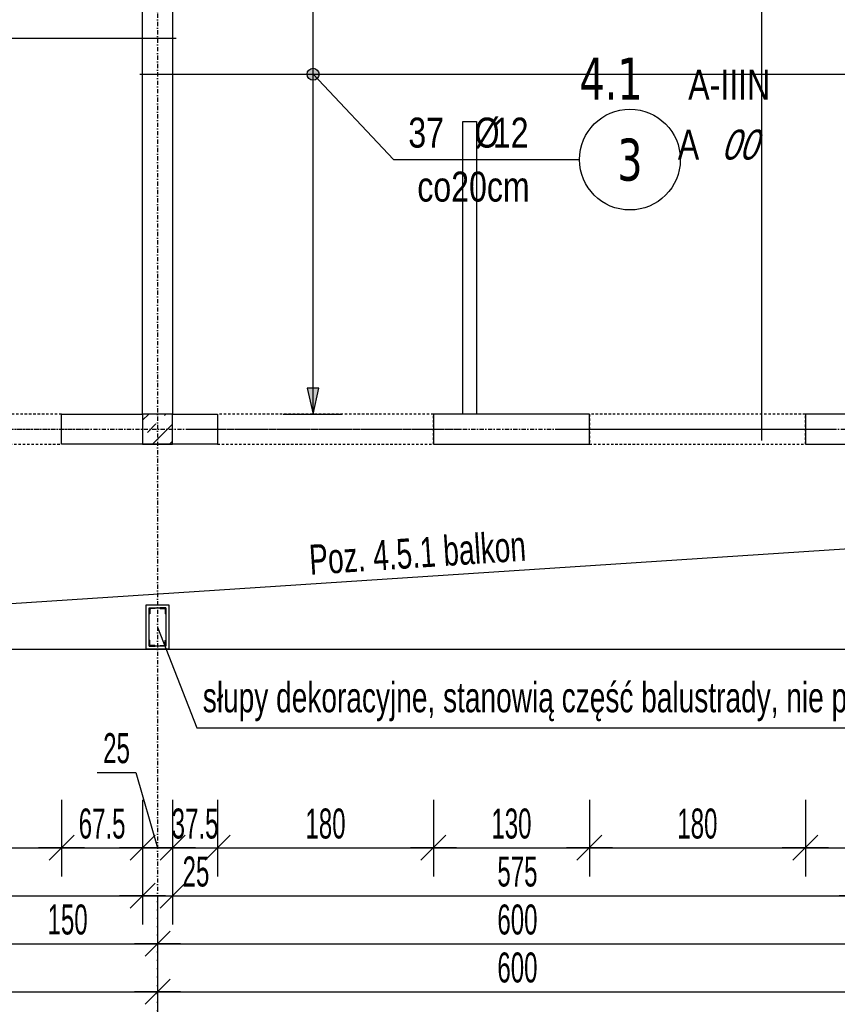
# Model space of a CAD drawing. Header units: millimetres. Extents: x -9392 to -3267, y -12126 to -7155.
# Tile 11 of 31: x -8064 to -7382, y -10458 to -9637. Entities that reach past the tile are written whole.
import ezdxf
from ezdxf.enums import TextEntityAlignment as Align

# ---------------------------------------------------------------- set-up
doc = ezdxf.new("R2010")
doc.units = ezdxf.units.MM
doc.header["$LTSCALE"] = 10
doc.linetypes.add('MO', pattern=[0.7, 0.35, -0.17, 0.01, -0.17])
doc.linetypes.add('MP', pattern=[0.36, 0.2, -0.16])
for name, color, linetype in [('BA_prg', 3, 'Continuous'), ('BA_szr', 1, 'Continuous'), ('BA_txs', 2, 'Continuous'), ('BA_wym', 1, 'Continuous'), ('BD_lpm', 1, 'MP'), ('BD_osm', 1, 'MO'), ('BD_wic', 1, 'Continuous'), ('BD_wig', 3, 'Continuous'), ('BZ_odn', 1, 'Continuous'), ('BZ_opi1', 7, 'Continuous'), ('BZ_opi2', 4, 'Continuous'), ('BZ_P_wid', 3, 'Continuous'), ('BZ_txs', 2, 'Continuous'), ('BZ_wym', 1, 'Continuous')]:
    doc.layers.add(name, color=color, linetype=linetype)
doc.layers.add('BZ_pom', color=6, linetype='Continuous', plot=False)
doc.styles.add('BIKTBG', font='tahoma.ttf', dxfattribs={"width": 0.85})
doc.styles.add('BIKTS', font='bikromsw.shx', dxfattribs={"width": 0.8})
doc.styles.add('BIKWYM', font='bikromsw.shx', dxfattribs={"width": 0.6})
doc.dimstyles.new('BA_KR_100_cm', dxfattribs={"dimtxt": 25, "dimasz": 1.666667, "dimexe": 24, "dimexo": 0, "dimgap": 0, "dimtad": 0, "dimdec": 1, "dimrnd": 0.5, "dimzin": 9, "dimdsep": 46, "dimtxsty": 'BIKWYM', "dimblk": 'WYM-KR', "dimcen": 0, "dimdle": 20, "dimclrd": 256, "dimclre": 256, "dimclrt": 2, "dimadec": 0, "dimazin": 0, "dimtfac": 0.033333, "dimtdec": 1, "dimtmove": 0, "dimatfit": 3, "dimldrblk": 'WYM-KR', "dimfxl": 25, "dimfxlon": 1, "dimtvp": 0.8, "dimtolj": 1, "dimarcsym": 0})
doc.dimstyles.new('BZ_KP_100_cm', dxfattribs={"dimtxt": 25, "dimasz": 1.666667, "dimexe": 24, "dimexo": 0, "dimgap": 0, "dimtad": 0, "dimdec": 1, "dimrnd": 0.5, "dimzin": 9, "dimdsep": 46, "dimtxsty": 'BIKWYM', "dimblk": 'WYM-KR', "dimblk1": 'WYM-KP', "dimblk2": 'WYM-KP', "dimsah": 1, "dimcen": 0, "dimdle": 20, "dimclrd": 256, "dimclre": 256, "dimclrt": 7, "dimadec": 0, "dimazin": 0, "dimtfac": 0.033333, "dimtdec": 1, "dimtmove": 0, "dimatfit": 3, "dimldrblk": 'WYM-KP', "dimfxl": 1, "dimtvp": 0.8, "dimtolj": 1, "dimarcsym": 0})
doc.dimstyles.new('BZ_ST_100_cm', dxfattribs={"dimtxt": 25, "dimasz": 1.666667, "dimexe": 24, "dimexo": 0, "dimgap": 0, "dimtad": 0, "dimdec": 1, "dimrnd": 0.5, "dimdsep": 46, "dimtxsty": 'BIKWYM', "dimblk": 'WYM-ST', "dimcen": 0, "dimdle": 20, "dimclrd": 256, "dimclre": 256, "dimclrt": 7, "dimadec": 0, "dimazin": 0, "dimtfac": 0.033333, "dimtdec": 1, "dimtix": 1, "dimtmove": 2, "dimatfit": 3, "dimldrblk": 'WYM-ST', "dimfxl": 25, "dimfxlon": 1, "dimtvp": 0.8, "dimtolj": 1, "dimtzin": 0, "dimarcsym": 0})

# ---------------------------------------------------------------- blocks, each defined once
blk = doc.blocks.new('WYM-KR')
at = {"color": 7, "linetype": 'ByBlock'}
blk.add_line((6.24, 6.24), (-6.24, -6.24), dxfattribs=at)
at = {"linetype": 'ByBlock'}
blk.add_line((11.52, 0), (-11.52, 0), dxfattribs=at)
blk = doc.blocks.new('*D27')
at = {"layer": 'BA_wym', "lineweight": -2}
for p, q in [((-8208.89, -10287.02), (-8208.89, -10351.02)), ((-8028.89, -10287.02), (-8028.89, -10351.02)), ((-8207.22, -10327.02), (-8030.55, -10327.02))]:
    blk.add_line(p, q, dxfattribs=at)
at = {"layer": 'Defpoints', "color": 0}
for p in [(-8208.89, -9990.57), (-8028.89, -9990.57), (-8028.89, -10327.02)]:
    blk.add_point(p, dxfattribs=at)
at = {"layer": 'BA_wym', "lineweight": -2, "xscale": 1.666666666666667, "yscale": 1.666666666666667, "zscale": 1.666666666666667, "rotation": 180}
blk.add_blockref('WYM-KR', (-8208.89, -10327.02), dxfattribs=at)
at = {"layer": 'BA_wym', "lineweight": -2, "xscale": 1.666666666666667, "yscale": 1.666666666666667, "zscale": 1.666666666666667}
blk.add_blockref('WYM-KR', (-8028.89, -10327.02), dxfattribs=at)
at = {"layer": 'BA_wym', "color": 2, "insert": (-8118.89, -10307.02), "char_height": 25, "attachment_point": 5, "style": 'BIKWYM'}
blk.add_mtext('\\A1;180', dxfattribs=at)
blk = doc.blocks.new('*D28')
at = {"layer": 'BA_wym', "lineweight": -2}
for p, q in [((-8028.89, -10287.02), (-8028.89, -10351.02)), ((-7961.39, -10287.02), (-7961.39, -10351.02)), ((-8027.22, -10327.02), (-7963.06, -10327.02))]:
    blk.add_line(p, q, dxfattribs=at)
at = {"layer": 'Defpoints', "color": 0}
for p in [(-8028.89, -9990.57), (-7961.39, -9990.57), (-7961.39, -10327.02)]:
    blk.add_point(p, dxfattribs=at)
at = {"layer": 'BA_wym', "lineweight": -2, "xscale": 1.666666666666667, "yscale": 1.666666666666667, "zscale": 1.666666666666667, "rotation": 180}
blk.add_blockref('WYM-KR', (-8028.89, -10327.02), dxfattribs=at)
at = {"layer": 'BA_wym', "lineweight": -2, "xscale": 1.666666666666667, "yscale": 1.666666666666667, "zscale": 1.666666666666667}
blk.add_blockref('WYM-KR', (-7961.39, -10327.02), dxfattribs=at)
at = {"layer": 'BA_wym', "color": 2, "insert": (-7995.14, -10307.02), "char_height": 25, "attachment_point": 5, "style": 'BIKWYM'}
blk.add_mtext('\\A1;67.5', dxfattribs=at)
blk = doc.blocks.new('*D29')
at = {"layer": 'BA_wym', "lineweight": -2}
for p, q in [((-7999.28, -10264.17), (-7966.9, -10264.17)), ((-7966.9, -10264.17), (-7948.89, -10327.02)), ((-7961.39, -10287.02), (-7961.39, -10351.02)), ((-7936.39, -10287.02), (-7936.39, -10351.02)), ((-7963.06, -10327.02), (-7964.72, -10327.02)), ((-7961.39, -10327.02), (-7936.39, -10327.02)), ((-7934.72, -10327.02), (-7933.06, -10327.02))]:
    blk.add_line(p, q, dxfattribs=at)
at = {"layer": 'Defpoints', "color": 0}
for p in [(-7961.39, -9990.57), (-7936.39, -9990.57), (-7936.39, -10327.02)]:
    blk.add_point(p, dxfattribs=at)
at = {"layer": 'BA_wym', "lineweight": -2, "xscale": 1.666666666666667, "yscale": 1.666666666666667, "zscale": 1.666666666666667}
blk.add_blockref('WYM-KR', (-7961.39, -10327.02), dxfattribs=at)
at = {"layer": 'BA_wym', "lineweight": -2, "xscale": 1.666666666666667, "yscale": 1.666666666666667, "zscale": 1.666666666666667, "rotation": 180}
blk.add_blockref('WYM-KR', (-7936.39, -10327.02), dxfattribs=at)
at = {"layer": 'BA_wym', "color": 2, "insert": (-7983.09, -10244.17), "char_height": 25, "attachment_point": 5, "style": 'BIKWYM'}
blk.add_mtext('\\A1;25', dxfattribs=at)
blk = doc.blocks.new('*D30')
at = {"layer": 'BA_wym', "lineweight": -2}
for p, q in [((-7936.39, -10287.02), (-7936.39, -10351.02)), ((-7898.89, -10287.02), (-7898.89, -10351.02)), ((-7938.06, -10327.02), (-7939.72, -10327.02)), ((-7936.39, -10327.02), (-7898.89, -10327.02)), ((-7897.23, -10327.02), (-7895.56, -10327.02))]:
    blk.add_line(p, q, dxfattribs=at)
at = {"layer": 'Defpoints', "color": 0}
for p in [(-7936.39, -9990.57), (-7898.89, -9990.57), (-7898.89, -10327.02)]:
    blk.add_point(p, dxfattribs=at)
at = {"layer": 'BA_wym', "lineweight": -2, "xscale": 1.666666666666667, "yscale": 1.666666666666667, "zscale": 1.666666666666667}
blk.add_blockref('WYM-KR', (-7936.39, -10327.02), dxfattribs=at)
at = {"layer": 'BA_wym', "lineweight": -2, "xscale": 1.666666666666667, "yscale": 1.666666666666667, "zscale": 1.666666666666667, "rotation": 180}
blk.add_blockref('WYM-KR', (-7898.89, -10327.02), dxfattribs=at)
at = {"layer": 'BA_wym', "color": 2, "insert": (-7917.64, -10307.02), "char_height": 25, "attachment_point": 5, "style": 'BIKWYM'}
blk.add_mtext('\\A1;37.5', dxfattribs=at)
blk = doc.blocks.new('*D31')
at = {"layer": 'BA_wym', "lineweight": -2}
for p, q in [((-7898.89, -10287.02), (-7898.89, -10351.02)), ((-7718.89, -10287.02), (-7718.89, -10351.02)), ((-7897.23, -10327.02), (-7720.56, -10327.02))]:
    blk.add_line(p, q, dxfattribs=at)
at = {"layer": 'Defpoints', "color": 0}
for p in [(-7898.89, -9990.57), (-7718.89, -9990.57), (-7718.89, -10327.02)]:
    blk.add_point(p, dxfattribs=at)
at = {"layer": 'BA_wym', "lineweight": -2, "xscale": 1.666666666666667, "yscale": 1.666666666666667, "zscale": 1.666666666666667, "rotation": 180}
blk.add_blockref('WYM-KR', (-7898.89, -10327.02), dxfattribs=at)
at = {"layer": 'BA_wym', "lineweight": -2, "xscale": 1.666666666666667, "yscale": 1.666666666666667, "zscale": 1.666666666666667}
blk.add_blockref('WYM-KR', (-7718.89, -10327.02), dxfattribs=at)
at = {"layer": 'BA_wym', "color": 2, "insert": (-7808.89, -10307.02), "char_height": 25, "attachment_point": 5, "style": 'BIKWYM'}
blk.add_mtext('\\A1;180', dxfattribs=at)
blk = doc.blocks.new('*D32')
at = {"layer": 'BA_wym', "lineweight": -2}
for p, q in [((-7718.89, -10287.02), (-7718.89, -10351.02)), ((-7588.89, -10287.02), (-7588.89, -10351.02)), ((-7717.23, -10327.02), (-7590.56, -10327.02))]:
    blk.add_line(p, q, dxfattribs=at)
at = {"layer": 'Defpoints', "color": 0}
for p in [(-7718.89, -9990.57), (-7588.89, -9990.57), (-7588.89, -10327.02)]:
    blk.add_point(p, dxfattribs=at)
at = {"layer": 'BA_wym', "lineweight": -2, "xscale": 1.666666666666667, "yscale": 1.666666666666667, "zscale": 1.666666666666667, "rotation": 180}
blk.add_blockref('WYM-KR', (-7718.89, -10327.02), dxfattribs=at)
at = {"layer": 'BA_wym', "lineweight": -2, "xscale": 1.666666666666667, "yscale": 1.666666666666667, "zscale": 1.666666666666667}
blk.add_blockref('WYM-KR', (-7588.89, -10327.02), dxfattribs=at)
at = {"layer": 'BA_wym', "color": 2, "insert": (-7653.89, -10307.02), "char_height": 25, "attachment_point": 5, "style": 'BIKWYM'}
blk.add_mtext('\\A1;130', dxfattribs=at)
blk = doc.blocks.new('*D33')
at = {"layer": 'BA_wym', "lineweight": -2}
for p, q in [((-7588.89, -10287.02), (-7588.89, -10351.02)), ((-7408.89, -10287.02), (-7408.89, -10351.02)), ((-7587.22, -10327.02), (-7410.56, -10327.02))]:
    blk.add_line(p, q, dxfattribs=at)
at = {"layer": 'Defpoints', "color": 0}
for p in [(-7588.89, -9990.57), (-7408.89, -9990.57), (-7408.89, -10327.02)]:
    blk.add_point(p, dxfattribs=at)
at = {"layer": 'BA_wym', "lineweight": -2, "xscale": 1.666666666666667, "yscale": 1.666666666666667, "zscale": 1.666666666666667, "rotation": 180}
blk.add_blockref('WYM-KR', (-7588.89, -10327.02), dxfattribs=at)
at = {"layer": 'BA_wym', "lineweight": -2, "xscale": 1.666666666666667, "yscale": 1.666666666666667, "zscale": 1.666666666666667}
blk.add_blockref('WYM-KR', (-7408.89, -10327.02), dxfattribs=at)
at = {"layer": 'BA_wym', "color": 2, "insert": (-7498.89, -10307.02), "char_height": 25, "attachment_point": 5, "style": 'BIKWYM'}
blk.add_mtext('\\A1;180', dxfattribs=at)
blk = doc.blocks.new('*D34')
at = {"layer": 'BA_wym', "lineweight": -2}
for p, q in [((-7408.89, -10287.02), (-7408.89, -10351.02)), ((-7288.89, -10287.02), (-7288.89, -10351.02)), ((-7407.22, -10327.02), (-7290.56, -10327.02))]:
    blk.add_line(p, q, dxfattribs=at)
at = {"layer": 'Defpoints', "color": 0}
for p in [(-7408.89, -9990.57), (-7288.89, -9990.57), (-7288.89, -10327.02)]:
    blk.add_point(p, dxfattribs=at)
at = {"layer": 'BA_wym', "lineweight": -2, "xscale": 1.666666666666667, "yscale": 1.666666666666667, "zscale": 1.666666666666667, "rotation": 180}
blk.add_blockref('WYM-KR', (-7408.89, -10327.02), dxfattribs=at)
at = {"layer": 'BA_wym', "lineweight": -2, "xscale": 1.666666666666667, "yscale": 1.666666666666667, "zscale": 1.666666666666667}
blk.add_blockref('WYM-KR', (-7288.89, -10327.02), dxfattribs=at)
at = {"layer": 'BA_wym', "color": 2, "insert": (-7348.89, -10307.02), "char_height": 25, "attachment_point": 5, "style": 'BIKWYM'}
blk.add_mtext('\\A1;120', dxfattribs=at)
blk = doc.blocks.new('*D47')
at = {"layer": 'BA_wym', "lineweight": -2}
for p, q in [((-8626.39, -10327.02), (-8626.39, -10391.02)), ((-7961.39, -10327.02), (-7961.39, -10391.02)), ((-8624.72, -10367.02), (-7963.06, -10367.02))]:
    blk.add_line(p, q, dxfattribs=at)
at = {"layer": 'Defpoints', "color": 0}
for p in [(-7961.39, -9965.57), (-8626.39, -10161.57), (-7961.39, -10367.02)]:
    blk.add_point(p, dxfattribs=at)
at = {"layer": 'BA_wym', "lineweight": -2, "xscale": 1.666666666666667, "yscale": 1.666666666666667, "zscale": 1.666666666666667, "rotation": 180}
blk.add_blockref('WYM-KR', (-8626.39, -10367.02), dxfattribs=at)
at = {"layer": 'BA_wym', "lineweight": -2, "xscale": 1.666666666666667, "yscale": 1.666666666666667, "zscale": 1.666666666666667}
blk.add_blockref('WYM-KR', (-7961.39, -10367.02), dxfattribs=at)
at = {"layer": 'BA_wym', "color": 2, "insert": (-8293.89, -10347.02), "char_height": 25, "attachment_point": 5, "style": 'BIKWYM'}
blk.add_mtext('\\A1;665', dxfattribs=at)
blk = doc.blocks.new('*D48')
at = {"layer": 'BA_wym', "lineweight": -2}
for p, q in [((-7961.39, -10327.02), (-7961.39, -10391.02)), ((-7936.39, -10327.02), (-7936.39, -10391.02)), ((-7963.06, -10367.02), (-7964.72, -10367.02)), ((-7961.39, -10367.02), (-7936.39, -10367.02)), ((-7934.72, -10367.02), (-7900.68, -10367.02))]:
    blk.add_line(p, q, dxfattribs=at)
at = {"layer": 'Defpoints', "color": 0}
for p in [(-7961.39, -9965.57), (-7936.39, -9965.57), (-7936.39, -10367.02)]:
    blk.add_point(p, dxfattribs=at)
at = {"layer": 'BA_wym', "lineweight": -2, "xscale": 1.666666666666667, "yscale": 1.666666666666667, "zscale": 1.666666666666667}
blk.add_blockref('WYM-KR', (-7961.39, -10367.02), dxfattribs=at)
at = {"layer": 'BA_wym', "lineweight": -2, "xscale": 1.666666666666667, "yscale": 1.666666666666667, "zscale": 1.666666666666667, "rotation": 180}
blk.add_blockref('WYM-KR', (-7936.39, -10367.02), dxfattribs=at)
at = {"layer": 'BA_wym', "color": 2, "insert": (-7916.87, -10347.02), "char_height": 25, "attachment_point": 5, "style": 'BIKWYM'}
blk.add_mtext('\\A1;25', dxfattribs=at)
blk = doc.blocks.new('*D49')
at = {"layer": 'BA_wym', "lineweight": -2}
for p, q in [((-7936.39, -10327.02), (-7936.39, -10391.02)), ((-7361.39, -10327.02), (-7361.39, -10391.02)), ((-7934.72, -10367.02), (-7363.06, -10367.02))]:
    blk.add_line(p, q, dxfattribs=at)
at = {"layer": 'Defpoints', "color": 0}
for p in [(-7936.39, -9965.57), (-7361.39, -9965.57), (-7361.39, -10367.02)]:
    blk.add_point(p, dxfattribs=at)
at = {"layer": 'BA_wym', "lineweight": -2, "xscale": 1.666666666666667, "yscale": 1.666666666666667, "zscale": 1.666666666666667, "rotation": 180}
blk.add_blockref('WYM-KR', (-7936.39, -10367.02), dxfattribs=at)
at = {"layer": 'BA_wym', "lineweight": -2, "xscale": 1.666666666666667, "yscale": 1.666666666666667, "zscale": 1.666666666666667}
blk.add_blockref('WYM-KR', (-7361.39, -10367.02), dxfattribs=at)
at = {"layer": 'BA_wym', "color": 2, "insert": (-7648.89, -10347.02), "char_height": 25, "attachment_point": 5, "style": 'BIKWYM'}
blk.add_mtext('\\A1;575', dxfattribs=at)
blk = doc.blocks.new('*D57')
at = {"layer": 'BA_wym', "lineweight": -2}
for p, q in [((-8098.89, -10367.02), (-8098.89, -10431.02)), ((-7948.89, -10367.02), (-7948.89, -10431.02)), ((-8097.22, -10407.02), (-7950.56, -10407.02))]:
    blk.add_line(p, q, dxfattribs=at)
at = {"layer": 'Defpoints', "color": 0}
for p in [(-7948.89, -9884.99), (-8098.89, -9990.57), (-7948.89, -10407.02)]:
    blk.add_point(p, dxfattribs=at)
at = {"layer": 'BA_wym', "lineweight": -2, "xscale": 1.666666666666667, "yscale": 1.666666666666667, "zscale": 1.666666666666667, "rotation": 180}
blk.add_blockref('WYM-KR', (-8098.89, -10407.02), dxfattribs=at)
at = {"layer": 'BA_wym', "lineweight": -2, "xscale": 1.666666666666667, "yscale": 1.666666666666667, "zscale": 1.666666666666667}
blk.add_blockref('WYM-KR', (-7948.89, -10407.02), dxfattribs=at)
at = {"layer": 'BA_wym', "color": 2, "insert": (-8023.89, -10387.02), "char_height": 25, "attachment_point": 5, "style": 'BIKWYM'}
blk.add_mtext('\\A1;150', dxfattribs=at)
blk = doc.blocks.new('*D58')
at = {"layer": 'BA_wym', "lineweight": -2}
for p, q in [((-7948.89, -10367.02), (-7948.89, -10431.02)), ((-7348.89, -10367.02), (-7348.89, -10431.02)), ((-7947.22, -10407.02), (-7350.56, -10407.02))]:
    blk.add_line(p, q, dxfattribs=at)
at = {"layer": 'Defpoints', "color": 0}
for p in [(-7948.89, -9884.99), (-7348.89, -9990.57), (-7348.89, -10407.02)]:
    blk.add_point(p, dxfattribs=at)
at = {"layer": 'BA_wym', "lineweight": -2, "xscale": 1.666666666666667, "yscale": 1.666666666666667, "zscale": 1.666666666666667, "rotation": 180}
blk.add_blockref('WYM-KR', (-7948.89, -10407.02), dxfattribs=at)
at = {"layer": 'BA_wym', "lineweight": -2, "xscale": 1.666666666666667, "yscale": 1.666666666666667, "zscale": 1.666666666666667}
blk.add_blockref('WYM-KR', (-7348.89, -10407.02), dxfattribs=at)
at = {"layer": 'BA_wym', "color": 2, "insert": (-7648.89, -10387.02), "char_height": 25, "attachment_point": 5, "style": 'BIKWYM'}
blk.add_mtext('\\A1;600', dxfattribs=at)
blk = doc.blocks.new('*D63')
at = {"layer": 'BA_wym', "lineweight": -2}
for p, q in [((-8651.39, -10407.02), (-8651.39, -10471.02)), ((-7948.89, -10407.02), (-7948.89, -10471.02)), ((-8649.72, -10447.02), (-7950.56, -10447.02))]:
    blk.add_line(p, q, dxfattribs=at)
at = {"layer": 'Defpoints', "color": 0}
for p in [(-7948.89, -10124.57), (-8651.39, -10161.57), (-7948.89, -10447.02)]:
    blk.add_point(p, dxfattribs=at)
at = {"layer": 'BA_wym', "lineweight": -2, "xscale": 1.666666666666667, "yscale": 1.666666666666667, "zscale": 1.666666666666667, "rotation": 180}
blk.add_blockref('WYM-KR', (-8651.39, -10447.02), dxfattribs=at)
at = {"layer": 'BA_wym', "lineweight": -2, "xscale": 1.666666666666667, "yscale": 1.666666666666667, "zscale": 1.666666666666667}
blk.add_blockref('WYM-KR', (-7948.89, -10447.02), dxfattribs=at)
at = {"layer": 'BA_wym', "color": 2, "insert": (-8300.14, -10427.02), "char_height": 25, "attachment_point": 5, "style": 'BIKWYM'}
blk.add_mtext('\\A1;702.5', dxfattribs=at)
blk = doc.blocks.new('*D64')
at = {"layer": 'BA_wym', "lineweight": -2}
for p, q in [((-7948.89, -10407.02), (-7948.89, -10471.02)), ((-7348.89, -10407.02), (-7348.89, -10471.02)), ((-7947.22, -10447.02), (-7350.56, -10447.02))]:
    blk.add_line(p, q, dxfattribs=at)
at = {"layer": 'Defpoints', "color": 0}
for p in [(-7948.89, -10124.57), (-7348.89, -10124.57), (-7348.89, -10447.02)]:
    blk.add_point(p, dxfattribs=at)
at = {"layer": 'BA_wym', "lineweight": -2, "xscale": 1.666666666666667, "yscale": 1.666666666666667, "zscale": 1.666666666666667, "rotation": 180}
blk.add_blockref('WYM-KR', (-7948.89, -10447.02), dxfattribs=at)
at = {"layer": 'BA_wym', "lineweight": -2, "xscale": 1.666666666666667, "yscale": 1.666666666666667, "zscale": 1.666666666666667}
blk.add_blockref('WYM-KR', (-7348.89, -10447.02), dxfattribs=at)
at = {"layer": 'BA_wym', "color": 2, "insert": (-7648.89, -10427.02), "char_height": 25, "attachment_point": 5, "style": 'BIKWYM'}
blk.add_mtext('\\A1;600', dxfattribs=at)
blk = doc.blocks.new('*D68')
at = {"layer": 'BA_wym', "lineweight": -2}
for p, q in [((-8626.39, -10447.02), (-8626.39, -10511.02)), ((-6071.39, -10447.02), (-6071.39, -10511.02)), ((-8624.72, -10487.02), (-6073.06, -10487.02))]:
    blk.add_line(p, q, dxfattribs=at)
at = {"layer": 'Defpoints', "color": 0}
for p in [(-8626.39, -10161.57), (-6071.39, -10161.57), (-6071.39, -10487.02)]:
    blk.add_point(p, dxfattribs=at)
at = {"layer": 'BA_wym', "lineweight": -2, "xscale": 1.666666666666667, "yscale": 1.666666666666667, "zscale": 1.666666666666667, "rotation": 180}
blk.add_blockref('WYM-KR', (-8626.39, -10487.02), dxfattribs=at)
at = {"layer": 'BA_wym', "lineweight": -2, "xscale": 1.666666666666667, "yscale": 1.666666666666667, "zscale": 1.666666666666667}
blk.add_blockref('WYM-KR', (-6071.39, -10487.02), dxfattribs=at)
at = {"layer": 'BA_wym', "color": 2, "insert": (-7348.89, -10467.02), "char_height": 25, "attachment_point": 5, "style": 'BIKWYM'}
blk.add_mtext('\\A1;2555', dxfattribs=at)
blk = doc.blocks.new('*D70')
at = {"layer": 'BA_wym', "lineweight": -2}
for p, q in [((-8651.39, -10487.02), (-8651.39, -10551.02)), ((-6046.39, -10487.02), (-6046.39, -10551.02)), ((-8649.72, -10527.02), (-6048.06, -10527.02))]:
    blk.add_line(p, q, dxfattribs=at)
at = {"layer": 'Defpoints', "color": 0}
for p in [(-8651.39, -10161.57), (-6046.39, -10161.57), (-6046.39, -10527.02)]:
    blk.add_point(p, dxfattribs=at)
at = {"layer": 'BA_wym', "lineweight": -2, "xscale": 1.666666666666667, "yscale": 1.666666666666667, "zscale": 1.666666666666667, "rotation": 180}
blk.add_blockref('WYM-KR', (-8651.39, -10527.02), dxfattribs=at)
at = {"layer": 'BA_wym', "lineweight": -2, "xscale": 1.666666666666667, "yscale": 1.666666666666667, "zscale": 1.666666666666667}
blk.add_blockref('WYM-KR', (-6046.39, -10527.02), dxfattribs=at)
at = {"layer": 'BA_wym', "color": 2, "insert": (-7348.89, -10507.02), "char_height": 25, "attachment_point": 5, "style": 'BIKWYM'}
blk.add_mtext('\\A1;2605', dxfattribs=at)
blk = doc.blocks.new('*D97')
at = {"layer": 'BA_wym', "lineweight": -2}
for p, q in [((-9097.39, -8114.57), (-9146.39, -8114.57)), ((-9122.39, -8116.23), (-9122.39, -10159.9)), ((-9097.39, -10161.57), (-9146.39, -10161.57))]:
    blk.add_line(p, q, dxfattribs=at)
at = {"layer": 'Defpoints', "color": 0}
for p in [(-7961.39, -8114.57), (-9122.39, -10161.57), (-8651.39, -10161.57)]:
    blk.add_point(p, dxfattribs=at)
at = {"layer": 'BA_wym', "lineweight": -2, "xscale": 1.666666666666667, "yscale": 1.666666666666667, "zscale": 1.666666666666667}
for p, rotation in [((-9122.39, -8114.57), 90), ((-9122.39, -10161.57), 270)]:
    blk.add_blockref('WYM-KR', p, dxfattribs=dict(at, rotation=rotation))
at = {"layer": 'BA_wym', "color": 2, "insert": (-9142.39, -9138.07), "char_height": 25, "attachment_point": 5, "rotation": 90, "style": 'BIKWYM'}
blk.add_mtext('\\A1;2047', dxfattribs=at)
blk = doc.blocks.new('*D130')
at = {"layer": 'BA_wym', "lineweight": -2}
for p, q in [((-8822.39, -10527.02), (-8822.39, -10591.02)), ((-5875.39, -10527.02), (-5875.39, -10591.02)), ((-8820.72, -10567.02), (-5877.06, -10567.02))]:
    blk.add_line(p, q, dxfattribs=at)
at = {"layer": 'Defpoints', "color": 0}
for p in [(-8822.39, -9063.07), (-5875.39, -9063.07), (-5875.39, -10567.02)]:
    blk.add_point(p, dxfattribs=at)
at = {"layer": 'BA_wym', "lineweight": -2, "xscale": 1.666666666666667, "yscale": 1.666666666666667, "zscale": 1.666666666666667, "rotation": 180}
blk.add_blockref('WYM-KR', (-8822.39, -10567.02), dxfattribs=at)
at = {"layer": 'BA_wym', "lineweight": -2, "xscale": 1.666666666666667, "yscale": 1.666666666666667, "zscale": 1.666666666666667}
blk.add_blockref('WYM-KR', (-5875.39, -10567.02), dxfattribs=at)
at = {"layer": 'BA_wym', "color": 2, "insert": (-7348.89, -10547.02), "char_height": 25, "attachment_point": 5, "style": 'BIKWYM'}
blk.add_mtext('\\A1;2947', dxfattribs=at)
blk = doc.blocks.new('WYM-ST')
blk.add_hatch(color=256).paths.add_polyline_path([(-13, 2.88), (0, 0), (-13, -2.88)])
blk.add_lwpolyline([(0, 0), (-13, 2.88), (-13, -2.88), (0, 0)])
blk = doc.blocks.new('*D198')
at = {"layer": 'BA_wym', "lineweight": -2}
for p, q in [((-9137.39, -7994.56), (-9186.39, -7994.56)), ((-9162.39, -7996.23), (-9162.39, -10159.9)), ((-9137.39, -10161.57), (-9186.39, -10161.57))]:
    blk.add_line(p, q, dxfattribs=at)
at = {"layer": 'Defpoints', "color": 0}
for p in [(-7967.39, -7994.56), (-9162.39, -10161.57), (-8651.39, -10161.57)]:
    blk.add_point(p, dxfattribs=at)
at = {"layer": 'BA_wym', "lineweight": -2, "xscale": 1.666666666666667, "yscale": 1.666666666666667, "zscale": 1.666666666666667}
for p, rotation in [((-9162.39, -7994.56), 90), ((-9162.39, -10161.57), 270)]:
    blk.add_blockref('WYM-KR', p, dxfattribs=dict(at, rotation=rotation))
at = {"layer": 'BA_wym', "color": 2, "insert": (-9182.39, -9078.06), "char_height": 25, "attachment_point": 5, "rotation": 90, "style": 'BIKWYM'}
blk.add_mtext('\\A1;2167', dxfattribs=at)
blk = doc.blocks.new('*D216')
at = {"layer": 'BA_wym', "lineweight": -2}
for p, q in [((-7844.28, -9240.57), (-7795.28, -9240.57)), ((-7819.28, -9963.9), (-7819.28, -9242.23)), ((-7844.28, -9965.57), (-7795.28, -9965.57))]:
    blk.add_line(p, q, dxfattribs=at)
at = {"layer": 'Defpoints', "color": 0}
for p in [(-8037.02, -9240.57), (-7819.28, -9240.57), (-8037.02, -9965.57)]:
    blk.add_point(p, dxfattribs=at)
at = {"layer": 'BA_wym', "lineweight": -2, "xscale": 1.666666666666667, "yscale": 1.666666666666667, "zscale": 1.666666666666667}
for p, rotation in [((-7819.28, -9240.57), 90), ((-7819.28, -9965.57), 270)]:
    blk.add_blockref('WYM-ST', p, dxfattribs=dict(at, rotation=rotation))
at = {"layer": 'BA_wym', "color": 7, "insert": (-7839.28, -9603.07), "char_height": 25, "attachment_point": 5, "rotation": 90, "style": 'BIKWYM'}
blk.add_mtext('\\A1;725', dxfattribs=at)
blk = doc.blocks.new('WYM-KP')
blk.add_hatch(color=256).paths.add_polyline_path([(3, 0, 1), (-3, 0, 1)])
blk.add_circle((0, 0), 3)
blk = doc.blocks.new('bik_BlkOpPret', base_point=(1524.45, 7050.26))
at = {"layer": 'BZ_opi1', "style": 'BIKTS', "width": 0.6}
for tag, p in [('SZTUK', (1533.83, 7057.76)), ('PRZEDR_FI', (1554.72, 7057.76)), ('PRZEKROJ', (1563.29, 7057.76)), ('DLUGOSC', (1568.65, 7024.01)), ('PRZEDR_L', (1533.83, 7024.01)), ('UWAGA', (1533.83, 6997.76))]:
    blk.add_attdef(tag, p, '', height=18.75, dxfattribs=at)
at = {"layer": 'BZ_opi2', "style": 'BIKTBG', "width": 0.6}
blk.add_attdef('NUMER', text='', height=26.25, dxfattribs=at).set_placement((1620.77, 7050.26), align=Align.MIDDLE_CENTER)
at = {"layer": 'BZ_pom', "width": 0.6}
for tag, p, height, style in [('POZYCJA', (1589.27, 7087.76), 26.25, 'BIKTBG'), ('GATUNEK', (1630.22, 7087.76), 18.75, 'BIKTS'), ('METODA_L', (1639.09, 7050.26), 18.75, 'BIKTS'), ('EURO_KOD', (1663.74, 7050.26), 18.75, 'BIKTS')]:
    blk.add_attdef(tag, p, '', height=height, dxfattribs=dict(at, style=style))
at = {"layer": 'BZ_wym', "width": 0.6}
for tag, p, height, style, flags in [('PRZEDR_NR', (1533.83, 6969.63), 26.25, 'BIKTBG', 1), ('PRZEDR_SZT', (1533.83, 6941.51), 18.75, 'BIKTS', 1), ('TYP_PRETA', (1533.83, 6913.38), 18.75, 'BIKTS', 3), ('EURO_KOD_SEGMENTY', (1567.58, 6885.26), 18.75, 'BIKTS', 3), ('HAK_1', (1533.83, 6857.13), 18.75, 'BIKTS', 3), ('HAK_2', (1533.83, 6829.01), 18.75, 'BIKTS', 3), ('ID', (1533.83, 6800.88), 18.75, 'BIKTS', 3), ('ID_C', (1533.83, 6772.76), 18.75, 'BIKTS', 3), ('b_atr_0', (1533.83, 6744.63), 18.75, 'BIKTS', 3)]:
    blk.add_attdef(tag, p, '', height=height, dxfattribs=dict(at, style=style, flags=flags))

msp = doc.modelspace()

# ---------------------------------------------------------------- hatches: boundary and pattern name
at = {"layer": 'BA_szr'}
h = msp.add_hatch(dxfattribs=at)
h.set_pattern_fill('BIK_ZELBET', color=256, scale=100, angle=45, pattern_type=2)
h.set_pattern_definition([(45, (-19575.167, -11034.417), (-14.142136, 14.142136), []), (45, (-19582.238, -11027.346), (-14.142136, 14.142136), [10, -10])])
h.paths.add_polyline_path([(-7961.39, -9990.57), (-7936.39, -9990.57), (-7936.39, -9965.57), (-7961.39, -9965.57)])

# ---------------------------------------------------------------- linework, layer by layer
at = {"layer": 'BA_prg', "color": 8}
for points in [[(-7955.89, -10127.07), (-7950.89, -10127.07), (-7950.89, -10127.32, -0.414214), (-7951.24, -10127.67), (-7954.59, -10127.67, 0.414214), (-7955.29, -10128.37), (-7955.29, -10131.72, -0.414214), (-7955.64, -10132.07), (-7955.89, -10132.07)], [(-7941.89, -10127.07), (-7946.89, -10127.07), (-7946.89, -10127.32, 0.414214), (-7946.54, -10127.67), (-7943.19, -10127.67, -0.414214), (-7942.49, -10128.37), (-7942.49, -10131.72, 0.414214), (-7942.14, -10132.07), (-7941.89, -10132.07)], [(-7955.89, -10159.07), (-7950.89, -10159.07), (-7950.89, -10158.82, 0.414214), (-7951.24, -10158.47), (-7954.59, -10158.47, -0.414214), (-7955.29, -10157.77), (-7955.29, -10154.42, 0.414214), (-7955.64, -10154.07), (-7955.89, -10154.07)], [(-7941.89, -10159.07), (-7946.89, -10159.07), (-7946.89, -10158.82, -0.414214), (-7946.54, -10158.47), (-7943.19, -10158.47, 0.414214), (-7942.49, -10157.77), (-7942.49, -10154.42, -0.414214), (-7942.14, -10154.07), (-7941.89, -10154.07)]]:
    msp.add_lwpolyline(points, format="xyb", close=True, dxfattribs=at)
at = {"layer": 'BD_lpm'}
for points in [[(-8208.89, -9990.57), (-8028.89, -9990.57), (-8028.89, -9965.57), (-8208.89, -9965.57)], [(-7898.89, -9990.57), (-7718.89, -9990.57), (-7718.89, -9965.57), (-7898.89, -9965.57)], [(-7588.89, -9990.57), (-7408.89, -9990.57), (-7408.89, -9965.57), (-7588.89, -9965.57)]]:
    msp.add_lwpolyline(points, close=True, dxfattribs=at)
at = {"layer": 'BD_osm', "color": 5}
for p, q in [((-8233.89, -9978.07), (-8003.89, -9978.07)), ((-7923.89, -9978.07), (-7693.89, -9978.07)), ((-7613.89, -9978.07), (-7383.89, -9978.07))]:
    msp.add_line(p, q, dxfattribs=at)
at = {"layer": 'BD_osm'}
for points in [[(-7948.89, -7454.57), (-7948.89, -10667.02)], [(-9262.39, -9978.07), (-5435.39, -9978.07)]]:
    msp.add_lwpolyline(points, dxfattribs=at)
at = {"layer": 'BD_wic', "color": 8}
msp.add_lwpolyline([(-7694.39, -9965.57), (-7694.39, -9721.49), (-7682.89, -9721.49), (-7682.89, -9965.57)], dxfattribs=at)
at = {"layer": 'BD_wic'}
for points in [[(-8651.39, -10161.57), (-6046.39, -9990.57)], [(-8626.39, -10161.57), (-6071.39, -10161.57)]]:
    msp.add_lwpolyline(points, dxfattribs=at)
at = {"layer": 'BD_wic', "color": 8}
for points in [[(-7958.39, -10124.57), (-7939.39, -10124.57), (-7939.39, -10161.57), (-7958.39, -10161.57)], [(-7941.89, -10159.07), (-7955.89, -10159.07), (-7955.89, -10127.07), (-7941.89, -10127.07)]]:
    msp.add_lwpolyline(points, close=True, dxfattribs=at)
at = {"layer": 'BD_wig'}
for points in [[(-8028.89, -9990.57), (-8028.89, -9965.57), (-7961.39, -9965.57), (-7961.39, -9240.57), (-7975.39, -9240.57), (-7975.39, -9215.57), (-7671.89, -9215.57), (-7671.89, -9240.57), (-7936.39, -9240.57), (-7936.39, -9965.57), (-7898.89, -9965.57), (-7898.89, -9990.57), (-8028.89, -9990.57)], [(-7361.39, -9965.57), (-7408.89, -9965.57), (-7408.89, -9990.57), (-7288.89, -9990.57), (-7288.89, -9965.57), (-7336.39, -9965.57), (-7336.39, -9240.57), (-7055.89, -9240.57), (-7055.89, -9215.57), (-7571.89, -9215.57), (-7571.89, -9240.57), (-7361.39, -9240.57), (-7361.39, -9965.57)]]:
    msp.add_lwpolyline(points, dxfattribs=at)
for points in [[(-7961.39, -9990.57), (-7936.39, -9990.57), (-7936.39, -9965.57), (-7961.39, -9965.57)], [(-7718.89, -9990.57), (-7588.89, -9990.57), (-7588.89, -9965.57), (-7718.89, -9965.57)]]:
    msp.add_lwpolyline(points, close=True, dxfattribs=at)
at = {"layer": 'BZ_odn'}
msp.add_circle((-7555.11, -9753.34), 42, dxfattribs=at)
at = {"layer": 'BZ_P_wid', "const_width": 1.2}
for points in [[(-7445.28, -9008.57), (-7445.28, -9987.57)], [(-8648.39, -9652.19), (-7933.39, -9652.19)], [(-7963.89, -9682.19), (-7333.89, -9682.19)]]:
    msp.add_lwpolyline(points, dxfattribs=at)

# ---------------------------------------------------------------- block references
ref = msp.add_blockref('bik_BlkOpPret', (-7752.35, -9753.34))
ref.add_attrib('NUMER', '3', dxfattribs={"layer": 'BZ_opi2', "height": 35, "style": 'BIKTBG', "width": 0.8}).set_placement((-7555.11, -9753.34), align=Align.MIDDLE_CENTER)
ref.add_attrib('POZYCJA', '4.1', (-7597.11, -9703.34), dxfattribs={"layer": 'BZ_pom', "height": 35, "style": 'BIKTBG', "width": 0.8})
ref.add_attrib('SZTUK', '37', (-7739.85, -9743.34), dxfattribs={"layer": 'BZ_opi1', "height": 25, "style": 'BIKTS', "width": 0.8})
ref.add_attrib('GATUNEK', 'A-IIIN', (-7506.52, -9703.34), dxfattribs={"layer": 'BZ_pom', "height": 25, "style": 'BIKTS', "width": 0.8})
ref.add_attrib('PRZEKROJ', '12', (-7669.37, -9743.34), dxfattribs={"layer": 'BZ_opi1', "height": 25, "style": 'BIKTS', "width": 0.8})
ref.add_attrib('UWAGA', 'co20cm', (-7732.35, -9788.34), dxfattribs={"layer": 'BZ_opi1', "height": 25, "style": 'BIKTS', "width": 0.8})
ref.add_attrib('METODA_L', 'A', (-7515.2, -9753.34), dxfattribs={"layer": 'BZ_pom', "height": 25, "style": 'BIKTS', "width": 0.8})
ref.add_attrib('PRZEDR_FI', '%%c', (-7684.61, -9743.34), dxfattribs={"layer": 'BZ_opi1', "height": 25, "style": 'BIKTS', "width": 0.8})
ref.add_attrib('EURO_KOD', '00', (-7479.01, -9753.34), dxfattribs={"layer": 'BZ_pom', "height": 25, "style": 'BIKTS', "oblique": 18, "width": 0.8})

# ---------------------------------------------------------------- texts
at = {"layer": 'BA_txs', "style": 'BIKTS', "width": 0.7}
msp.add_text('Poz. 4.5.1 balkon', height=25, rotation=3.75568, dxfattribs=at).set_placement((-7821.63, -10099.48))
at = {"layer": 'BZ_txs', "insert": (-7911.21, -10189.09), "char_height": 25, "width": 1484.2954, "attachment_point": 1, "style": 'BIKTS'}
msp.add_mtext('{\\W0.7;słupy dekoracyjne, stanowią część balustrady, nie przenoszą obciążeń z wyższych kondygnacji }', dxfattribs=at)

# ---------------------------------------------------------------- dimensions: what is measured, and where the dimension line sits
at = {"layer": 'BA_wym'}
for base, p1, p2, dimstyle, override, picture, middle in [((-9162.39, -10161.57), (-7967.39, -7994.56), (-8651.39, -10161.57), 'BA_KR_100_cm', {"dimatfit": 1}, '*D198', (-9182.39, -9078.06)), ((-9122.39, -10161.57), (-7961.39, -8114.57), (-8651.39, -10161.57), 'BA_KR_100_cm', {"dimatfit": 1}, '*D97', (-9142.39, -9138.07)), ((-7819.28, -9240.57), (-8037.02, -9965.57), (-8037.02, -9240.57), 'BZ_ST_100_cm', {"dimrnd": 1, "dimblk": 'WYM-ST'}, '*D216', (-7839.28, -9603.07))]:
    dim = msp.add_linear_dim(base=base, p1=p1, p2=p2, angle=90, dimstyle=dimstyle, override=override, dxfattribs=at)
    dim.commit()
    dim.dimension.update_dxf_attribs({"geometry": picture, "text_midpoint": middle})
for base, p1, p2, override, picture, middle in [((-5875.39, -10567.02), (-8822.39, -9063.07), (-5875.39, -9063.07), {"dimatfit": 1, "dimfxl": 40}, '*D130', (-7348.89, -10547.02)), ((-7948.89, -10407.02), (-8098.89, -9990.57), (-7948.89, -9884.99), {"dimtmove": 1, "dimatfit": 1, "dimfxl": 40}, '*D57', (-8023.89, -10387.02)), ((-7348.89, -10407.02), (-7948.89, -9884.99), (-7348.89, -9990.57), {"dimtmove": 1, "dimatfit": 1, "dimfxl": 40}, '*D58', (-7648.89, -10387.02)), ((-7961.39, -10367.02), (-8626.39, -10161.57), (-7961.39, -9965.57), {"dimtmove": 1, "dimatfit": 1, "dimfxl": 40}, '*D47', (-8293.89, -10347.02)), ((-7936.39, -10367.02), (-7961.39, -9965.57), (-7936.39, -9965.57), {"dimblk": 'WYM-KR', "dimatfit": 1, "dimfxl": 40}, '*D48', (-7916.87, -10347.02)), ((-7361.39, -10367.02), (-7936.39, -9965.57), (-7361.39, -9965.57), {"dimtmove": 1, "dimatfit": 1, "dimfxl": 40}, '*D49', (-7648.89, -10347.02)), ((-8028.89, -10327.02), (-8208.89, -9990.57), (-8028.89, -9990.57), {"dimtmove": 1, "dimatfit": 1, "dimfxl": 40}, '*D27', (-8118.89, -10307.02)), ((-7961.39, -10327.02), (-8028.89, -9990.57), (-7961.39, -9990.57), {"dimtmove": 1, "dimatfit": 1, "dimfxl": 40}, '*D28', (-7995.14, -10307.02)), ((-7718.89, -10327.02), (-7898.89, -9990.57), (-7718.89, -9990.57), {"dimtmove": 1, "dimatfit": 1, "dimfxl": 40}, '*D31', (-7808.89, -10307.02)), ((-7588.89, -10327.02), (-7718.89, -9990.57), (-7588.89, -9990.57), {"dimtmove": 1, "dimatfit": 1, "dimfxl": 40}, '*D32', (-7653.89, -10307.02)), ((-7408.89, -10327.02), (-7588.89, -9990.57), (-7408.89, -9990.57), {"dimtmove": 1, "dimatfit": 1, "dimfxl": 40}, '*D33', (-7498.89, -10307.02)), ((-7288.89, -10327.02), (-7408.89, -9990.57), (-7288.89, -9990.57), {"dimtmove": 1, "dimatfit": 1, "dimfxl": 40}, '*D34', (-7348.89, -10307.02)), ((-7948.89, -10447.02), (-8651.39, -10161.57), (-7948.89, -10124.57), {"dimatfit": 1, "dimfxl": 40}, '*D63', (-8300.14, -10427.02)), ((-7348.89, -10447.02), (-7948.89, -10124.57), (-7348.89, -10124.57), {"dimatfit": 1, "dimfxl": 40}, '*D64', (-7648.89, -10427.02)), ((-6046.39, -10527.02), (-8651.39, -10161.57), (-6046.39, -10161.57), {"dimatfit": 1, "dimfxl": 40}, '*D70', (-7348.89, -10507.02)), ((-6071.39, -10487.02), (-8626.39, -10161.57), (-6071.39, -10161.57), {"dimtmove": 1, "dimatfit": 1, "dimfxl": 40}, '*D68', (-7348.89, -10467.02))]:
    dim = msp.add_linear_dim(base=base, p1=p1, p2=p2, dimstyle='BA_KR_100_cm', override=override, dxfattribs=at)
    dim.commit()
    dim.dimension.update_dxf_attribs({"geometry": picture, "text_midpoint": middle})
for base, p1, p2, override, picture, middle in [((-7936.39, -10327.02), (-7961.39, -9990.57), (-7936.39, -9990.57), {"dimtmove": 1, "dimatfit": 1, "dimfxl": 40}, '*D29', (-7966.9, -10264.17)), ((-7898.89, -10327.02), (-7936.39, -9990.57), (-7898.89, -9990.57), {"dimblk": 'WYM-KR', "dimatfit": 1, "dimfxl": 40}, '*D30', (-7917.64, -10327.02))]:
    dim = msp.add_linear_dim(base=base, p1=p1, p2=p2, dimstyle='BA_KR_100_cm', override=override, dxfattribs=at)
    dim.commit()
    dim.dimension.update_dxf_attribs({"geometry": picture, "text_midpoint": middle, "dimtype": 160})

# ---------------------------------------------------------------- leaders
at = {"layer": 'BZ_odn'}
msp.add_leader([(-7819.28, -9682.19), (-7752.35, -9753.34), (-7597.11, -9753.34)], dimstyle='BZ_KP_100_cm', dxfattribs=at)
at = {"layer": 'BZ_odn', "has_arrowhead": 0}
msp.add_leader([(-7948.89, -10143.07), (-7916.07, -10227.02), (-6608.55, -10227.02)], dimstyle='BZ_ST_100_cm', dxfattribs=at)

doc.saveas('drawing.dxf')
